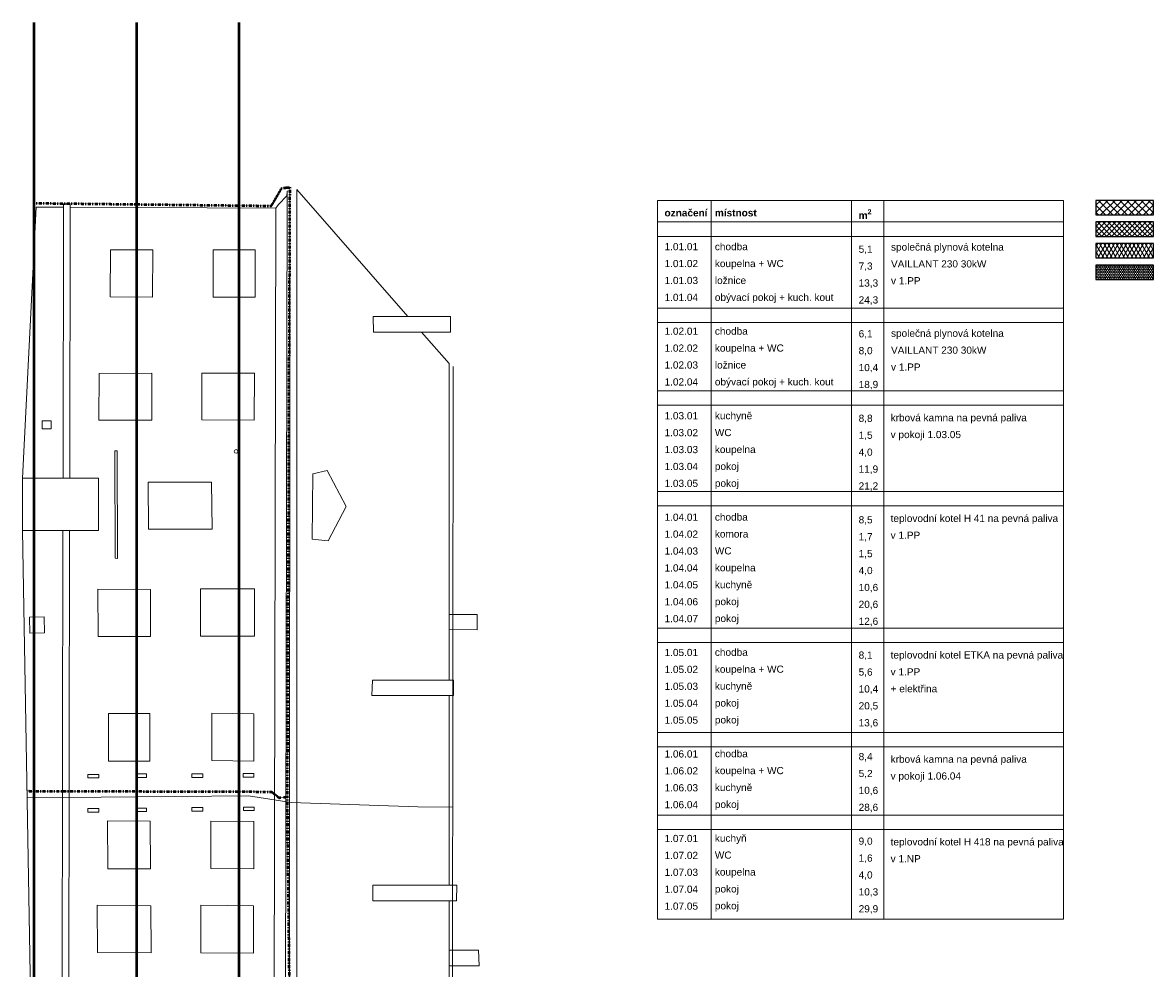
# Model space of a CAD drawing. Extents: x 9439 to 77518, y -50624 to 26174.
# Tile 6 of 10: x 9439 to 40897, y -14007 to 12306. Entities that reach past the tile are written whole.
import ezdxf

# ---------------------------------------------------------------- set-up
doc = ezdxf.new("R2010")
doc.units = 0
doc.header["$MEASUREMENT"] = 0
doc.linetypes.add('DGN Style 4', pattern=[0.565042, 0.282344, -0.141172, 0.000352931, -0.141172])
for name, color, linetype, lineweight in [('2D VÝPLNĚ_Číslo_pera__2', 1, 'Continuous', 25), ('2D VÝPLNĚ_Číslo_pera__4', 91, 'Continuous', 13), ('2D ČÁRY_Číslo_pera__5', 231, 'Continuous', 50), ('blok I_hromosvody_Číslo_pera__4', 91, 'Continuous', 13), ('blok I_okapy_Číslo_pera__5', 231, 'Continuous', 50), ('blok I_pohled4_fasáda_Číslo_pera__1', 7, 'Continuous', 15), ('blok I_pohled4_mřížky_Číslo_pera__4', 91, 'Continuous', 13), ('blok I_pohled4_okna_Číslo_pera__3', 150, 'Continuous', 13), ('blok I_pohled4_otvory_Číslo_pera__1', 7, 'Continuous', 15), ('blok I_pohled4_střecha_Číslo_pera__1', 7, 'Continuous', 15), ('Č.M.', 6, 'Continuous', 13)]:
    doc.layers.add(name, color=color, linetype=linetype, lineweight=lineweight)
doc.layers.add('blok I_komíny_Číslo_pera__252', color=7, linetype='Continuous', lineweight=13, true_color=0x917be6)
doc.layers.add('blok I_pohled4_terén_Číslo_pera__30', color=7, linetype='Continuous', lineweight=13, true_color=0xfed4ff)
doc.styles.add('GENERATED_STYLE_1', font='arial.ttf')
doc.styles.add('GENERATED_STYLE_3', font='txt')

msp = doc.modelspace()

# ---------------------------------------------------------------- hatches: boundary and pattern name
at = {"layer": '2D VÝPLNĚ_Číslo_pera__4', "linetype": 'Continuous'}
h = msp.add_hatch(dxfattribs=at)
h.set_pattern_fill('TEPELNA_IZOLACE_EPS', color=256, style=0, pattern_type=2)
h.set_pattern_definition([(45, (0, 0), (-98.99495, 98.99495), []), (135, (0, 0), (98.99495, 98.99495), [])])
h.paths.add_polyline_path([(39297, 6959), (40897, 6959), (40897, 7359), (39297, 7359)], flags=0)
h = msp.add_hatch(dxfattribs=at)
h.set_pattern_fill('TEPELNA_IZOLACE_PERIMETR', color=256, style=0, pattern_type=2)
h.set_pattern_definition([(45, (0, 0), (-70.71068, 70.71068), []), (135, (0, 0), (70.71068, 70.71068), [])])
h.paths.add_polyline_path([(39297, 6359), (40897, 6359), (40897, 6759), (39297, 6759)], flags=0)
h = msp.add_hatch(dxfattribs=at)
h.set_pattern_fill('TEPELNA_IZOLACE_MINERÁL', color=256, style=0, pattern_type=2)
h.set_pattern_definition([(60, (0, 0), (-86.60254, 50), []), (120, (0, 0), (86.60254, 50), [])])
h.paths.add_polyline_path([(39297, 5759), (40897, 5759), (40897, 6159), (39297, 6159)], flags=0)
h = msp.add_hatch(dxfattribs=at)
h.set_pattern_fill('TEPELNA_IZOLACE_FENOL', color=256, style=0, pattern_type=2)
h.set_pattern_definition([(90, (0, 0), (-51.961524, 0), [30, -60]), (90, (-25.98, 45), (-51.961524, 0), [30, -60]), (150, (-1e-14, 30), (25.98076, 45), [30, -60]), (150, (-51.96, 30), (25.98076, 45), [30, -60]), (-150, (0, 0), (-25.98076, 45), [30, -60]), (-150, (-51.96, -2e-14), (-25.98076, 45), [30, -60])])
h.paths.add_polyline_path([(39297, 5159), (40897, 5159), (40897, 5559), (39297, 5559)], flags=0)

# ---------------------------------------------------------------- linework, layer by layer
at = {"layer": '2D VÝPLNĚ_Číslo_pera__2', "linetype": 'Continuous', "flags": 128}
for points in [[(39297, 6959), (40897, 6959), (40897, 7359), (39297, 7359)], [(39297, 6359), (40897, 6359), (40897, 6759), (39297, 6759)], [(39297, 5759), (40897, 5759), (40897, 6159), (39297, 6159)], [(39297, 5159), (40897, 5159), (40897, 5559), (39297, 5559)]]:
    msp.add_lwpolyline(points, close=True, dxfattribs=at)
at = {"layer": '2D ČÁRY_Číslo_pera__5', "linetype": 'Continuous'}
for p, q in [((9755, 12306), (9755, -36542)), ((12605, 12306), (12605, -36542)), ((15455, 12306), (15455, -36542))]:
    msp.add_line(p, q, dxfattribs=at)
at = {"layer": 'blok I_hromosvody_Číslo_pera__4', "linetype": 'Continuous'}
for p, q in [((21395, -20790), (21415, 2741)), ((9574, -9263), (15723, -9206)), ((15723, -9206), (16911, -9391)), ((16911, -9391), (20430, -9513)), ((20430, -9513), (21404, -9524))]:
    msp.add_line(p, q, dxfattribs=at)
at = {"layer": 'blok I_komíny_Číslo_pera__252', "linetype": 'Continuous'}
for p, q in [((21339, 4130), (19192, 4130)), ((19192, 4130), (19198, 3693)), ((21339, 4130), (21345, 3693)), ((21345, 3693), (19198, 3693)), ((22088, -4166), (21305, -4166)), ((22088, -4166), (22083, -4584)), ((22083, -4584), (21305, -4583)), ((19175, -5991), (19155, -6414)), ((21423, -5992), (19175, -5991)), ((21423, -5992), (21424, -6414)), ((21424, -6414), (19155, -6414)), ((19179, -12132), (19183, -11691)), ((21514, -11691), (19183, -11691)), ((21514, -11691), (21508, -12132)), ((21508, -12132), (19179, -12132)), ((22125, -13505), (21309, -13505)), ((22136, -13933), (22125, -13505)), ((22136, -13933), (21309, -13933))]:
    msp.add_line(p, q, dxfattribs=at)
at = {"layer": 'blok I_okapy_Číslo_pera__5', "linetype": 'DGN Style 4'}
for p, q in [((16362, 7208), (16651, 7705)), ((16651, 7705), (16864, 7721)), ((16869, 7730), (16798, -9235)), ((9807, 7283), (16362, 7208)), ((9568, -9072), (16365, -9092)), ((16365, -9092), (16569, -9259)), ((16569, -9259), (16798, -9235)), ((16798, -9235), (16875, -16408))]:
    msp.add_line(p, q, dxfattribs=at)
at = {"layer": 'blok I_pohled4_fasáda_Číslo_pera__1', "linetype": 'Continuous'}
for p, q in [((16752, -16465), (16794, 7613)), ((16793, 7487), (16794, 7613)), ((16794, 7613), (16870, 7622)), ((16870, 7622), (16865, -16451)), ((10578, 7253), (10564, -371)), ((10578, 7253), (10760, 7251)), ((10760, 7251), (10749, -371)), ((16481, 7144), (16561, 7243)), ((16561, 7243), (16793, 7487)), ((9817, 7172), (10577, 7172)), ((10759, 7168), (16481, 7144)), ((16481, 7144), (16433, -16974)), ((12001, 390), (12072, 389)), ((12016, -2596), (12001, 390)), ((12072, 389), (12080, -2601)), ((10749, -371), (10564, -371)), ((10561, -1826), (10531, -16843)), ((10746, -1826), (10561, -1826)), ((10746, -1826), (10723, -16842)), ((12080, -2601), (12016, -2596))]:
    msp.add_line(p, q, dxfattribs=at)
at = {"layer": 'blok I_pohled4_mřížky_Číslo_pera__4', "linetype": 'Continuous'}
for p, q in [((11256, -8709), (11256, -8609)), ((11256, -8609), (11556, -8609)), ((11556, -8709), (11256, -8709)), ((11556, -8609), (11556, -8709)), ((12589, -8699), (12589, -8599)), ((12589, -8599), (12889, -8599)), ((12889, -8699), (12589, -8699)), ((12889, -8599), (12889, -8699)), ((14149, -8693), (14149, -8593)), ((14149, -8593), (14449, -8593)), ((14449, -8693), (14149, -8693)), ((14449, -8593), (14449, -8693)), ((15575, -8688), (15575, -8588)), ((15575, -8588), (15875, -8588)), ((15875, -8688), (15575, -8688)), ((15875, -8588), (15875, -8688)), ((11256, -9659), (11256, -9559)), ((11256, -9559), (11556, -9559)), ((11556, -9659), (11256, -9659)), ((11556, -9559), (11556, -9659)), ((12589, -9647), (12589, -9547)), ((12589, -9547), (12889, -9547)), ((12889, -9647), (12589, -9647)), ((12889, -9547), (12889, -9647)), ((14149, -9633), (14149, -9533)), ((14149, -9533), (14449, -9533)), ((14449, -9633), (14149, -9633)), ((14449, -9533), (14449, -9633)), ((15580, -9618), (15580, -9518)), ((15580, -9518), (15880, -9518)), ((15880, -9618), (15580, -9618)), ((15880, -9518), (15880, -9618))]:
    msp.add_line(p, q, dxfattribs=at)
at = {"layer": 'blok I_pohled4_okna_Číslo_pera__3', "linetype": 'Continuous'}
for p, q in [((11886, 5988), (11875, 4676)), ((11886, 5988), (13065, 5982)), ((13065, 5982), (13054, 4670)), ((14740, 5983), (14737, 4668)), ((15910, 5980), (14740, 5983)), ((15907, 4665), (15910, 5980)), ((11875, 4676), (13054, 4670)), ((15907, 4665), (14737, 4668)), ((11568, 2548), (11563, 1244)), ((13038, 2551), (11568, 2548)), ((13033, 1246), (13038, 2551)), ((14427, 2556), (14422, 1251)), ((14427, 2556), (15886, 2550)), ((15886, 2550), (15881, 1245)), ((9983, 1001), (9986, 1226)), ((10231, 1000), (9983, 1001)), ((9986, 1226), (10234, 1223)), ((10234, 1223), (10231, 1000)), ((13033, 1246), (11563, 1244)), ((14422, 1251), (15881, 1245)), ((9439, -369), (11552, -372)), ((9439, -369), (9439, -1824)), ((11552, -1827), (11552, -372)), ((12929, -479), (14695, -478)), ((12929, -479), (12944, -1788)), ((14695, -478), (14710, -1787)), ((9439, -1824), (11552, -1827)), ((12944, -1788), (14710, -1787)), ((11535, -3459), (12996, -3464)), ((11535, -3459), (11536, -4770)), ((14389, -3449), (14386, -4761)), ((14389, -3449), (15888, -3452)), ((15888, -3452), (15885, -4765)), ((12996, -3464), (12997, -4775)), ((9628, -4240), (10037, -4228)), ((9641, -4685), (9628, -4240)), ((10037, -4228), (10043, -4674)), ((10043, -4674), (9641, -4685)), ((11536, -4770), (12997, -4775)), ((14386, -4761), (15885, -4765)), ((11832, -6914), (11830, -8243)), ((11832, -6914), (12980, -6918)), ((12980, -6918), (12978, -8246)), ((14701, -6909), (15872, -6921)), ((14701, -6909), (14702, -8226)), ((15872, -6921), (15873, -8238)), ((11830, -8243), (12978, -8246)), ((14702, -8226), (15873, -8238)), ((11800, -9906), (12983, -9912)), ((11800, -9906), (11813, -11233)), ((12983, -9912), (12996, -11238)), ((14677, -9913), (14673, -11226)), ((14677, -9913), (15871, -9924)), ((15871, -9924), (15867, -11237)), ((11813, -11233), (12996, -11238)), ((14673, -11226), (15867, -11237)), ((11517, -12253), (13003, -12270)), ((11517, -12253), (11525, -13561)), ((14396, -12252), (15862, -12266)), ((14396, -12252), (14398, -13570)), ((15862, -12266), (15864, -13584)), ((13003, -12270), (13011, -13577)), ((11525, -13561), (13011, -13577)), ((14398, -13570), (15864, -13584))]:
    msp.add_line(p, q, dxfattribs=at)
at = {"layer": 'blok I_pohled4_otvory_Číslo_pera__1', "linetype": 'Continuous'}
msp.add_circle((15377, 376), 50, dxfattribs=at)
at = {"layer": 'blok I_pohled4_střecha_Číslo_pera__1', "linetype": 'Continuous'}
for p, q in [((17066, 7658), (17063, -16463)), ((17066, 7658), (20154, 4130)), ((20536, 3693), (21303, 2817)), ((21303, 2817), (21306, -5992)), ((17495, -2065), (17512, -250)), ((17512, -250), (17910, -157)), ((18444, -1161), (17910, -157)), ((18444, -1161), (17938, -2111)), ((17938, -2111), (17495, -2065)), ((21306, -6414), (21308, -11691)), ((21308, -12132), (21311, -19118))]:
    msp.add_line(p, q, dxfattribs=at)
at = {"layer": 'blok I_pohled4_terén_Číslo_pera__30', "linetype": 'Continuous'}
for p, q in [((9817, 7172), (9439, -369)), ((9439, -369), (9439, -1824)), ((9439, -1824), (9665, -14858))]:
    msp.add_line(p, q, dxfattribs=at)
at = {"layer": 'Č.M.', "linetype": 'Continuous'}
for p, q in [((27097, 7359), (27097, -12641)), ((27097, 7359), (38397, 7359)), ((28597, 7359), (28597, -12641)), ((32497, 7359), (32497, -12641)), ((33397, 7359), (33397, -12641)), ((38397, 7359), (38397, -12641)), ((27097, 6759), (38397, 6759)), ((27097, 6359), (38397, 6359)), ((27097, 4359), (38397, 4359)), ((27097, 3959), (38397, 3959)), ((27097, 2059), (38397, 2059)), ((27097, 1659), (38397, 1659)), ((27097, -741), (38397, -741)), ((27097, -1141), (38397, -1141)), ((27097, -4541), (38397, -4541)), ((27097, -4941), (38397, -4941)), ((27097, -7441), (38397, -7441)), ((27097, -7841), (38397, -7841)), ((27097, -9741), (38397, -9741)), ((27097, -10141), (38397, -10141)), ((27097, -12641), (38397, -12641))]:
    msp.add_line(p, q, dxfattribs=at)

# ---------------------------------------------------------------- texts
at = {"layer": 'Č.M.', "linetype": 'Continuous', "char_height": 200, "attachment_point": 1}
for s, insert, line_spacing_factor, style in [('\\A1;{\\fArial|b1|i0|c238|p38;označení\\P\\fArial|b0|i0|c238|p38;\\P1.01.01\\P1.01.02\\P1.01.03\\P1.01.04\\P\\P1.02.01\\P1.02.02\\P1.02.03\\P1.02.04\\P\\P1.03.01\\P1.03.02\\P1.03.03\\P1.03.04\\P1.03.05\\P\\P1.04.01\\P1.04.02\\P1.04.03\\P1.04.04\\P1.04.05\\P1.04.06\\P1.04.07\\P\\P1.05.01\\P1.05.02\\P1.05.03\\P1.05.04\\P1.05.05\\P\\P1.06.01\\P1.06.02\\P1.06.03\\P1.06.04\\P\\P1.07.01\\P1.07.02\\P1.07.03\\P1.07.04\\P1.07.05}', (27297, 7114), 1.411092, 'GENERATED_STYLE_3'), ('\\A1;{\\fArial|b1|i0|c238|p38;místnost\\P\\fArial|b0|i0|c238|p38;\\Pchodba\\Pkoupelna + WC\\Pložnice\\Pobývací pokoj + kuch. kout\\P\\Pchodba\\Pkoupelna + WC\\Pložnice\\Pobývací pokoj + kuch. kout\\P\\Pkuchyně\\PWC\\Pkoupelna\\Ppokoj\\Ppokoj\\P\\Pchodba\\Pkomora\\PWC\\Pkoupelna\\Pkuchyně\\Ppokoj\\Ppokoj\\P\\Pchodba\\Pkoupelna + WC\\Pkuchyně\\Ppokoj\\Ppokoj\\P\\Pchodba\\Pkoupelna + WC\\Pkuchyně\\Ppokoj\\P\\Pkuchyň\\PWC\\Pkoupelna\\Ppokoj\\Ppokoj}', (28697, 7114), 1.410424, 'GENERATED_STYLE_3'), ('\\A1;{\\fArial|b1|i0|c238|p38;m\\A1{\\H0.7x;\\S2^  ;}\\P\\fArial|b0|i0|c238|p38;\\P5,1\\P7,3\\P13,3\\P24,3\\P\\P6,1\\P8,0\\P10,4\\P18,9\\P\\P8,8\\P1,5\\P4,0\\P11,9\\P21,2\\P\\P8,5\\P1,7\\P1,5\\P4,0\\P10,6\\P20,6\\P12,6\\P\\P8,1\\P5,6\\P10,4\\P20,5\\P13,6\\P\\P8,4\\P5,2\\P10,6\\P28,6\\P\\P9,0\\P1,6\\P4,0\\P10,3\\P29,9}', (32697, 7113), 1.411416, 'GENERATED_STYLE_3'), ('{společná plynová kotelna\\PVAILLANT 230 30kW\\Pv 1.PP}', (33597, 6163), 1.408791, 'GENERATED_STYLE_1'), ('{společná plynová kotelna\\PVAILLANT 230 30kW\\Pv 1.PP}', (33597, 3763), 1.408791, 'GENERATED_STYLE_1'), ('{krbová kamna na pevná paliva\\Pv pokoji 1.03.05}', (33587, 1413), 1.402505, 'GENERATED_STYLE_1'), ('{teplovodní kotel H 41 na pevná paliva\\Pv 1.PP}', (33587, -1387), 1.40669, 'GENERATED_STYLE_1'), ('{teplovodní kotel ETKA na pevná paliva\\Pv 1.PP\\P+ elektřina}', (33587, -5187), 1.408274, 'GENERATED_STYLE_1'), ('{krbová kamna na pevná paliva\\Pv pokoji 1.06.04}', (33587, -8087), 1.402505, 'GENERATED_STYLE_1'), ('{teplovodní kotel H 418 na pevná paliva\\Pv 1.NP}', (33587, -10387), 1.40669, 'GENERATED_STYLE_1')]:
    msp.add_mtext(s, dxfattribs=dict(at, insert=insert, line_spacing_factor=line_spacing_factor, style=style))

doc.saveas('drawing.dxf')
